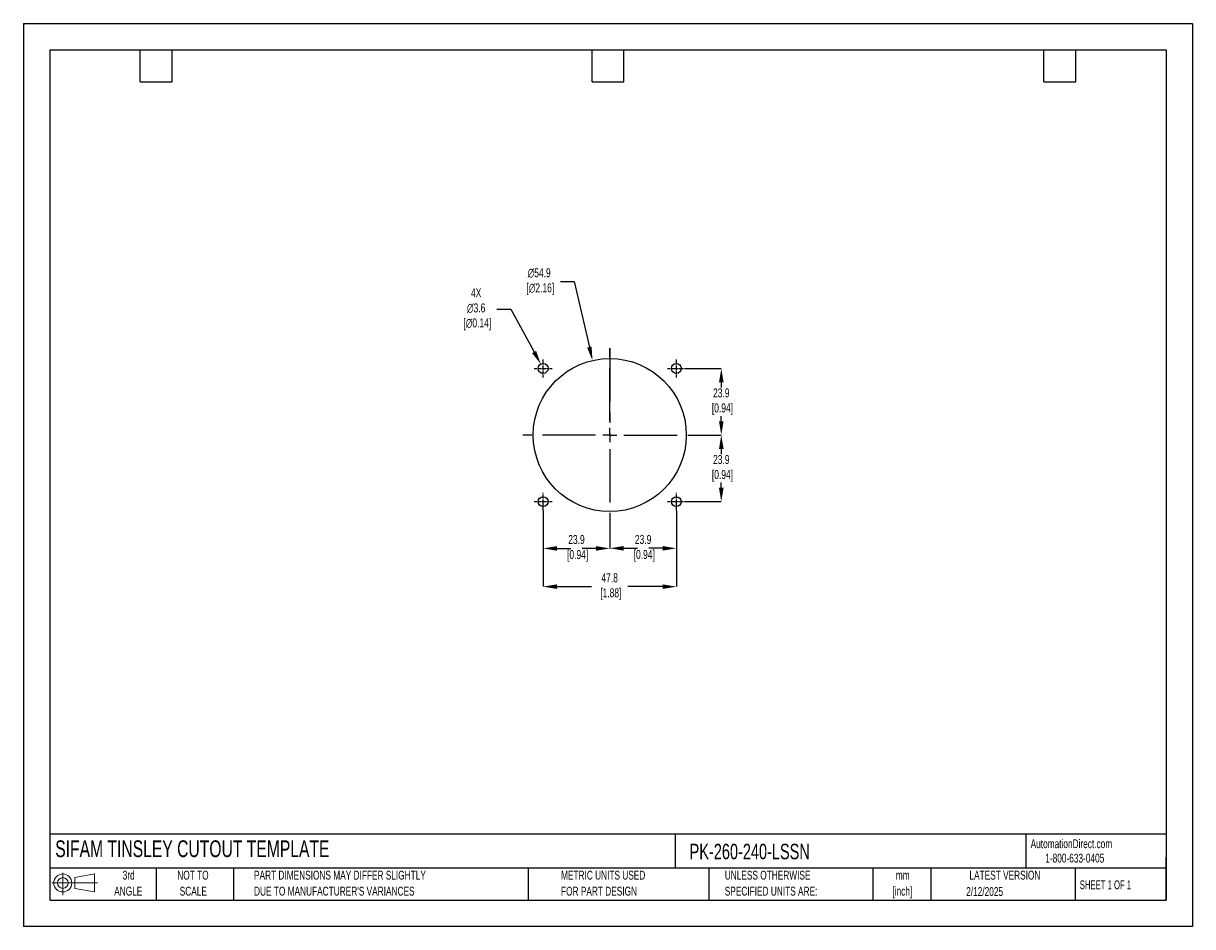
# Model space of a CAD drawing. Header units: millimetres. Extents: x 0 to 419, y 0 to 324.
import ezdxf

# ---------------------------------------------------------------- set-up
doc = ezdxf.new("R2010")
doc.units = ezdxf.units.MM
doc.header["$LTSCALE"] = 1.5
doc.header["$PDSIZE"] = -1
doc.linetypes.add('CENTERX2', pattern=[20.32, 12.7, -2.54, 2.54, -2.54])
for name, color, linetype in [('1', 7, 'Continuous'), ('CENTER', 40, 'CENTERX2'), ('SLD-DEFPOINTS', 7, 'Continuous')]:
    doc.layers.add(name, color=color, linetype=linetype)
doc.layers.add('DIMENSIONS', color=140, linetype='Continuous', lineweight=25)
doc.layers.add('TEXT', color=140, linetype='Continuous', lineweight=25)
doc.styles.add('SLDTEXTSTYLE0', font='TXT', dxfattribs={"width": 0.7})
doc.styles.add('SLDTEXTSTYLE1', font='TXT', dxfattribs={"width": 0.65})
doc.dimstyles.new('SLDDIMSTYLE0', dxfattribs={"dimtxt": 3.237012, "dimasz": 4.953, "dimexe": 0, "dimexo": 0.0625, "dimgap": 0.809253, "dimtad": 0, "dimtih": 1, "dimtoh": 1, "dimrnd": 1e-09, "dimzin": 12, "dimdsep": 46, "dimtxsty": 'SLDTEXTSTYLE0', "dimsah": 1, "dimcen": 0, "dimadec": 0, "dimazin": 3, "dimtfac": 1, "dimtofl": 0, "dimtmove": 0, "dimatfit": 3, "dimfxl": 0, "dimfrac": 2, "dimtolj": 1, "dimtzin": 12, "dimarcsym": 0})

# ---------------------------------------------------------------- blocks, each defined once
blk = doc.blocks.new('Block11')
at = {"color": 7, "linetype": 'Continuous', "lineweight": 18}
for p, q in [((0, 4.32), (16.31, 4.32)), ((3.88, 7.97), (3.88, 0)), ((8.22, 6.25), (15.26, 7.55)), ((8.22, 2.39), (8.22, 6.25)), ((15.26, 7.55), (15.26, 1.1)), ((8.22, 2.39), (15.26, 1.1))]:
    blk.add_line(p, q, dxfattribs=at)
for radius in [3.23, 1.93]:
    blk.add_circle((3.88, 4.32), radius, dxfattribs=at)
blk = doc.blocks.new('Block12')
at = {"layer": 'SLD-DEFPOINTS'}
blk.add_blockref('Block11', (0, 0), dxfattribs=at)
blk = doc.blocks.new('SW_NOTE_0_1')
at = {"layer": 'TEXT', "color": 0, "linetype": 'CENTERX2', "lineweight": 18, "char_height": 3.175, "attachment_point": 2, "style": 'SLDTEXTSTYLE0'}
for s, insert in [('mm', (4.27, 4.09)), ('[inch]', (4.14, -1.64))]:
    blk.add_mtext(s, dxfattribs=dict(at, insert=insert))
blk = doc.blocks.new('SW_NOTE_0_2')
at = {"layer": 'TEXT', "color": 0, "linetype": 'CENTERX2', "lineweight": 18, "char_height": 3.175, "attachment_point": 1, "style": 'SLDTEXTSTYLE0'}
for s, insert in [('UNLESS OTHERWISE', (0, 4.09)), ('SPECIFIED UNITS ARE:', (0, -1.64))]:
    blk.add_mtext(s, dxfattribs=dict(at, insert=insert))
blk = doc.blocks.new('SW_NOTE_0_3')
at = {"layer": 'TEXT', "color": 0, "linetype": 'CENTERX2', "lineweight": 18, "char_height": 3.175, "attachment_point": 1, "style": 'SLDTEXTSTYLE0'}
for s, insert in [('PART DIMENSIONS MAY DIFFER SLIGHTLY', (0, 4.09)), ("DUE TO MANUFACTURER'S VARIANCES", (0, -1.64))]:
    blk.add_mtext(s, dxfattribs=dict(at, insert=insert))
blk = doc.blocks.new('SW_NOTE_0_4')
at = {"layer": 'TEXT', "color": 0, "linetype": 'CENTERX2', "lineweight": 18, "char_height": 3.175, "attachment_point": 2, "style": 'SLDTEXTSTYLE0'}
for s, insert in [('NOT TO', (7.89, 4.09)), ('SCALE', (8.03, -1.64))]:
    blk.add_mtext(s, dxfattribs=dict(at, insert=insert))
blk = doc.blocks.new('SW_NOTE_0_5')
at = {"layer": 'TEXT', "color": 0, "linetype": 'CENTERX2', "lineweight": 18, "char_height": 3.175, "attachment_point": 2, "style": 'SLDTEXTSTYLE0'}
for s, insert in [('3rd', (3.47, 4.09)), ('ANGLE', (3.33, -1.64))]:
    blk.add_mtext(s, dxfattribs=dict(at, insert=insert))
blk = doc.blocks.new('SW_NOTE_0_6')
at = {"layer": 'TEXT', "color": 0, "linetype": 'CENTERX2', "lineweight": 18, "char_height": 3.175, "attachment_point": 1, "style": 'SLDTEXTSTYLE0'}
for s, insert in [('METRIC UNITS USED', (0, 4.09)), ('FOR PART DESIGN', (0, -1.64))]:
    blk.add_mtext(s, dxfattribs=dict(at, insert=insert))
blk = doc.blocks.new('SW_CENTERMARKSYMBOL_0')
at = {"layer": 'CENTER', "color": 0}
for p, q in [((0, 5.08), (0, 31.2)), ((-5.08, 0), (-31.2, 0)), ((0, 0), (-2.54, 0)), ((0, 0), (0, 2.54)), ((0, 0), (0, -2.54)), ((0, 0), (2.54, 0)), ((5.08, 0), (31.2, 0)), ((0, -5.08), (0, -31.2))]:
    blk.add_line(p, q, dxfattribs=at)
blk = doc.blocks.new('*D21')
at = {"layer": 'Defpoints', "color": 0}
for p in [(234.07, 149.18), (210.19, 145.06), (234.07, 135.64)]:
    blk.add_point(p, dxfattribs=at)
at = {"layer": 'DIMENSIONS', "color": 0, "lineweight": -2}
for p, q in [((234.07, 149.12), (234.07, 135.64)), ((210.19, 145), (210.19, 135.64)), ((215.14, 135.64), (220.09, 135.64)), ((229.11, 135.64), (224.16, 135.64))]:
    blk.add_line(p, q, dxfattribs=at)
at = {"layer": 'DIMENSIONS', "color": 0}
for points in [[(215.14, 136.47), (215.14, 134.82), (210.19, 135.64)], [(229.11, 136.47), (229.11, 134.82), (234.07, 135.64)]]:
    blk.add_solid(points, dxfattribs=at)
at = {"layer": 'DIMENSIONS', "color": 0, "insert": (222.13, 135.64), "char_height": 3.237, "attachment_point": 5, "style": 'SLDTEXTSTYLE0'}
blk.add_mtext('\\A1;23.9\\P [0.94]', dxfattribs=at)
blk = doc.blocks.new('*D22')
at = {"layer": 'Defpoints', "color": 0}
for p in [(186.31, 149.18), (234.07, 149.18), (234.07, 121.9)]:
    blk.add_point(p, dxfattribs=at)
at = {"layer": 'DIMENSIONS', "color": 0, "lineweight": -2}
for p, q in [((186.31, 149.12), (186.31, 121.9)), ((234.07, 149.12), (234.07, 121.9)), ((191.26, 121.9), (203.67, 121.9)), ((229.11, 121.9), (216.62, 121.9))]:
    blk.add_line(p, q, dxfattribs=at)
at = {"layer": 'DIMENSIONS', "color": 0}
for points in [[(191.26, 122.72), (191.26, 121.07), (186.31, 121.9)], [(229.11, 122.72), (229.11, 121.07), (234.07, 121.9)]]:
    blk.add_solid(points, dxfattribs=at)
at = {"layer": 'DIMENSIONS', "color": 0, "insert": (210.15, 121.9), "char_height": 3.237, "attachment_point": 5, "style": 'SLDTEXTSTYLE0'}
blk.add_mtext('\\A1;47.8\\P [1.88]', dxfattribs=at)
blk = doc.blocks.new('*D23')
at = {"layer": 'Defpoints', "color": 0}
for p in [(241.38, 176.25), (237.26, 152.37), (250.16, 152.37)]:
    blk.add_point(p, dxfattribs=at)
at = {"layer": 'DIMENSIONS', "color": 0, "lineweight": -2}
for p, q in [((241.44, 176.25), (250.16, 176.25)), ((250.16, 171.3), (250.16, 169.44)), ((250.16, 157.33), (250.16, 159.19)), ((237.32, 152.37), (250.16, 152.37))]:
    blk.add_line(p, q, dxfattribs=at)
at = {"layer": 'DIMENSIONS', "color": 0}
for points in [[(249.34, 171.3), (250.99, 171.3), (250.16, 176.25)], [(249.34, 157.33), (250.99, 157.33), (250.16, 152.37)]]:
    blk.add_solid(points, dxfattribs=at)
at = {"layer": 'DIMENSIONS', "color": 0, "insert": (250.16, 164.31), "char_height": 3.237, "attachment_point": 5, "style": 'SLDTEXTSTYLE0'}
blk.add_mtext('\\A1;23.9\\P [0.94]', dxfattribs=at)
blk = doc.blocks.new('*D24')
at = {"layer": 'Defpoints', "color": 0}
for p in [(237.26, 200.13), (241.38, 176.25), (250.16, 176.25)]:
    blk.add_point(p, dxfattribs=at)
at = {"layer": 'DIMENSIONS', "color": 0, "lineweight": -2}
for p, q in [((237.32, 200.13), (250.16, 200.13)), ((250.16, 195.18), (250.16, 193.32)), ((250.16, 181.21), (250.16, 183.07)), ((241.44, 176.25), (250.16, 176.25))]:
    blk.add_line(p, q, dxfattribs=at)
at = {"layer": 'DIMENSIONS', "color": 0}
for points in [[(249.34, 195.18), (250.99, 195.18), (250.16, 200.13)], [(249.34, 181.21), (250.99, 181.21), (250.16, 176.25)]]:
    blk.add_solid(points, dxfattribs=at)
at = {"layer": 'DIMENSIONS', "color": 0, "insert": (250.16, 188.19), "char_height": 3.237, "attachment_point": 5, "style": 'SLDTEXTSTYLE0'}
blk.add_mtext('\\A1;23.9\\P [0.94]', dxfattribs=at)
blk = doc.blocks.new('*D25')
at = {"layer": 'Defpoints', "color": 0}
for p in [(186.31, 149.18), (210.19, 145.06), (186.31, 135.61)]:
    blk.add_point(p, dxfattribs=at)
at = {"layer": 'DIMENSIONS', "color": 0, "lineweight": -2}
for p, q in [((186.31, 149.12), (186.31, 135.61)), ((210.19, 145), (210.19, 135.61)), ((191.26, 135.61), (196.21, 135.61)), ((205.23, 135.61), (200.28, 135.61))]:
    blk.add_line(p, q, dxfattribs=at)
at = {"layer": 'DIMENSIONS', "color": 0}
for points in [[(191.26, 136.43), (191.26, 134.78), (186.31, 135.61)], [(205.23, 136.43), (205.23, 134.78), (210.19, 135.61)]]:
    blk.add_solid(points, dxfattribs=at)
at = {"layer": 'DIMENSIONS', "color": 0, "insert": (198.25, 135.61), "char_height": 3.237, "attachment_point": 5, "style": 'SLDTEXTSTYLE0'}
blk.add_mtext('\\A1;23.9\\P [0.94]', dxfattribs=at)
blk = doc.blocks.new('*D26')
at = {"layer": 'Defpoints', "color": 0}
for p in [(203.99, 202.98), (216.38, 149.53)]:
    blk.add_point(p, dxfattribs=at)
at = {"layer": 'DIMENSIONS', "color": 0, "lineweight": -2}
for p, q in [((192.49, 231.25), (197.44, 231.25)), ((197.44, 231.25), (202.88, 207.8))]:
    blk.add_line(p, q, dxfattribs=at)
at = {"layer": 'DIMENSIONS', "color": 0}
blk.add_solid([(203.68, 207.99), (202.07, 207.62), (203.99, 202.98)], dxfattribs=at)
at = {"layer": 'DIMENSIONS', "color": 0, "insert": (184.88, 231.25), "char_height": 3.237, "attachment_point": 5, "style": 'SLDTEXTSTYLE0'}
blk.add_mtext('\\A1;∅54.9\\P [∅2.16]', dxfattribs=at)
blk = doc.blocks.new('*D27')
at = {"layer": 'Defpoints', "color": 0}
for p in [(185.45, 201.69), (187.16, 198.57)]:
    blk.add_point(p, dxfattribs=at)
at = {"layer": 'DIMENSIONS', "color": 0, "lineweight": -2}
for p, q in [((169.72, 221.36), (174.67, 221.36)), ((174.67, 221.36), (183.07, 206.04))]:
    blk.add_line(p, q, dxfattribs=at)
at = {"layer": 'DIMENSIONS', "color": 0}
blk.add_solid([(183.79, 206.43), (182.34, 205.64), (185.45, 201.69)], dxfattribs=at)
at = {"layer": 'DIMENSIONS', "color": 0, "insert": (162.3, 221.36), "char_height": 3.237, "attachment_point": 5, "style": 'SLDTEXTSTYLE0'}
blk.add_mtext('\\A1;4X\\P∅3.6\\P [∅0.14]', dxfattribs=at)

msp = doc.modelspace()

# ---------------------------------------------------------------- linework, layer by layer
at = {"color": 7, "linetype": 'Continuous'}
for p, q in [((0, 323.85), (0, 0)), ((0, 323.85), (419.1, 323.85)), ((419.1, 323.85), (419.1, 0)), ((419.1, 0), (0, 0))]:
    msp.add_line(p, q, dxfattribs=at)
at = {"layer": '1', "color": 1, "linetype": 'Continuous'}
for centre, radius in [((210.19, 176.25), 27.43), ((186.31, 200.13), 1.78), ((234.07, 200.13), 1.78), ((186.31, 152.37), 1.78), ((234.07, 152.37), 1.78)]:
    msp.add_circle(centre, radius, dxfattribs=at)
at = {"layer": 'CENTER'}
msp.add_line((210.19, 207.25), (210.19, 176.25), dxfattribs=at)
at = {"layer": 'CENTER', "ltscale": 0.05}
for p, q in [((186.31, 196.94), (186.31, 203.32)), ((234.07, 196.94), (234.07, 203.32)), ((183.12, 200.13), (189.5, 200.13)), ((230.88, 200.13), (237.26, 200.13)), ((186.31, 149.18), (186.31, 155.56)), ((234.07, 149.18), (234.07, 155.56)), ((183.12, 152.37), (189.5, 152.37)), ((230.88, 152.37), (237.26, 152.37))]:
    msp.add_line(p, q, dxfattribs=at)
at = {"layer": 'TEXT'}
for p, q in [((9.52, 314.32), (409.57, 314.32)), ((9.52, 314.32), (9.52, 9.52)), ((41.91, 302.89), (41.91, 314.32)), ((53.34, 302.89), (53.34, 314.32)), ((203.83, 302.89), (203.83, 314.32)), ((215.26, 302.89), (215.26, 314.32)), ((365.76, 302.89), (365.76, 314.32)), ((377.19, 302.89), (377.19, 314.32)), ((409.57, 314.32), (409.57, 9.52)), ((41.91, 302.89), (53.34, 302.89)), ((203.83, 302.89), (215.26, 302.89)), ((365.76, 302.89), (377.19, 302.89)), ((409.57, 33.19), (9.52, 33.19)), ((233.64, 33.19), (233.64, 20.95)), ((359.36, 33.19), (359.36, 20.95)), ((409.57, 9.52), (409.57, 24.77)), ((409.57, 20.95), (9.52, 20.95)), ((47.62, 20.95), (47.62, 9.52)), ((75.32, 20.95), (75.32, 9.52)), ((180.97, 20.95), (180.97, 9.52)), ((245.67, 20.95), (245.67, 9.52)), ((304.54, 20.95), (304.54, 9.52)), ((325.22, 20.95), (325.22, 9.52)), ((377.02, 20.95), (377.02, 9.52)), ((9.52, 9.52), (409.57, 9.52))]:
    msp.add_line(p, q, dxfattribs=at)

# ---------------------------------------------------------------- block references
at = {"layer": 'CENTER'}
msp.add_blockref('SW_CENTERMARKSYMBOL_0', (210.19, 176.25), dxfattribs=at)
at = {"layer": 'SLD-DEFPOINTS'}
msp.add_blockref('Block12', (10.26, 11.33), dxfattribs=at)
at = {"layer": 'TEXT', "linetype": 'CENTERX2', "lineweight": 18}
for name, p in [('SW_NOTE_0_5', (34.27, 15.95)), ('SW_NOTE_0_4', (52.89, 15.95)), ('SW_NOTE_0_3', (82.68, 15.95)), ('SW_NOTE_0_6', (192.72, 15.95)), ('SW_NOTE_0_2', (251.41, 15.95)), ('SW_NOTE_0_1', (310.93, 15.95))]:
    msp.add_blockref(name, p, dxfattribs=at)

# ---------------------------------------------------------------- texts
at = {"layer": 'TEXT', "linetype": 'CENTERX2', "lineweight": 25, "attachment_point": 1, "style": 'SLDTEXTSTYLE0'}
for s, insert, char_height in [('SIFAM TINSLEY CUTOUT TEMPLATE', (11.42, 30.93), 6), ('PK-260-240-LSSN', (238.81, 29.71), 5.5562)]:
    msp.add_mtext(s, dxfattribs=dict(at, insert=insert, char_height=char_height))
at = {"layer": 'TEXT', "linetype": 'CENTERX2', "lineweight": 18, "char_height": 3.175}
for s, insert, attachment_point, style in [('AutomationDirect.com', (361.04, 31.31), 1, 'SLDTEXTSTYLE0'), ('1-800-633-0405', (366.29, 26.16), 1, 'SLDTEXTSTYLE0'), ('LATEST VERSION', (351.83, 20.05), 2, 'SLDTEXTSTYLE0'), ('2/12/2025', (344.55, 14.16), 2, 'SLDTEXTSTYLE0'), ('SHEET 1 OF 1', (378.66, 16.58), 1, 'SLDTEXTSTYLE1')]:
    msp.add_mtext(s, dxfattribs=dict(at, insert=insert, attachment_point=attachment_point, style=style))

# ---------------------------------------------------------------- dimensions: what is measured, and where the dimension line sits
at = {"layer": 'DIMENSIONS'}
for p1, p2, text, picture, middle in [((216.38, 149.53), (203.99, 202.98), '<>\\P[]', '*D26', (184.88, 231.25)), ((187.16, 198.57), (185.45, 201.69), '4X\\P<>\\P[]', '*D27', (162.3, 221.36))]:
    dim = msp.add_diameter_dim_2p(p1=p1, p2=p2, text=text, dimstyle='SLDDIMSTYLE0', override={"dimdec": 1}, dxfattribs=at)
    dim.commit()
    dim.dimension.update_dxf_attribs({"geometry": picture, "text_midpoint": middle, "dimtype": 163})
for base, p1, p2, picture, middle in [((250.16, 176.25), (237.26, 200.13), (241.38, 176.25), '*D24', (250.16, 188.19)), ((250.16, 152.37), (241.38, 176.25), (237.26, 152.37), '*D23', (250.16, 164.31))]:
    dim = msp.add_linear_dim(base=base, p1=p1, p2=p2, angle=90, text='<>\\P[]', dimstyle='SLDDIMSTYLE0', override={"dimdec": 1}, dxfattribs=at)
    dim.commit()
    dim.dimension.update_dxf_attribs({"geometry": picture, "text_midpoint": middle})
dim = msp.add_linear_dim(base=(234.07, 121.9), p1=(186.31, 149.18), p2=(234.07, 149.18), text='<>\\P[]', dimstyle='SLDDIMSTYLE0', override={"dimdec": 1}, dxfattribs=at)
dim.commit()
dim.dimension.update_dxf_attribs({"geometry": '*D22', "text_midpoint": (210.15, 121.9), "dimtype": 160})
for base, p2, picture, middle in [((186.31, 135.61), (186.31, 149.18), '*D25', (198.25, 135.61)), ((234.07, 135.64), (234.07, 149.18), '*D21', (222.13, 135.64))]:
    dim = msp.add_linear_dim(base=base, p1=(210.19, 145.06), p2=p2, text='<>\\P[]', dimstyle='SLDDIMSTYLE0', override={"dimdec": 1}, dxfattribs=at)
    dim.commit()
    dim.dimension.update_dxf_attribs({"geometry": picture, "text_midpoint": middle})

doc.saveas('drawing.dxf')
